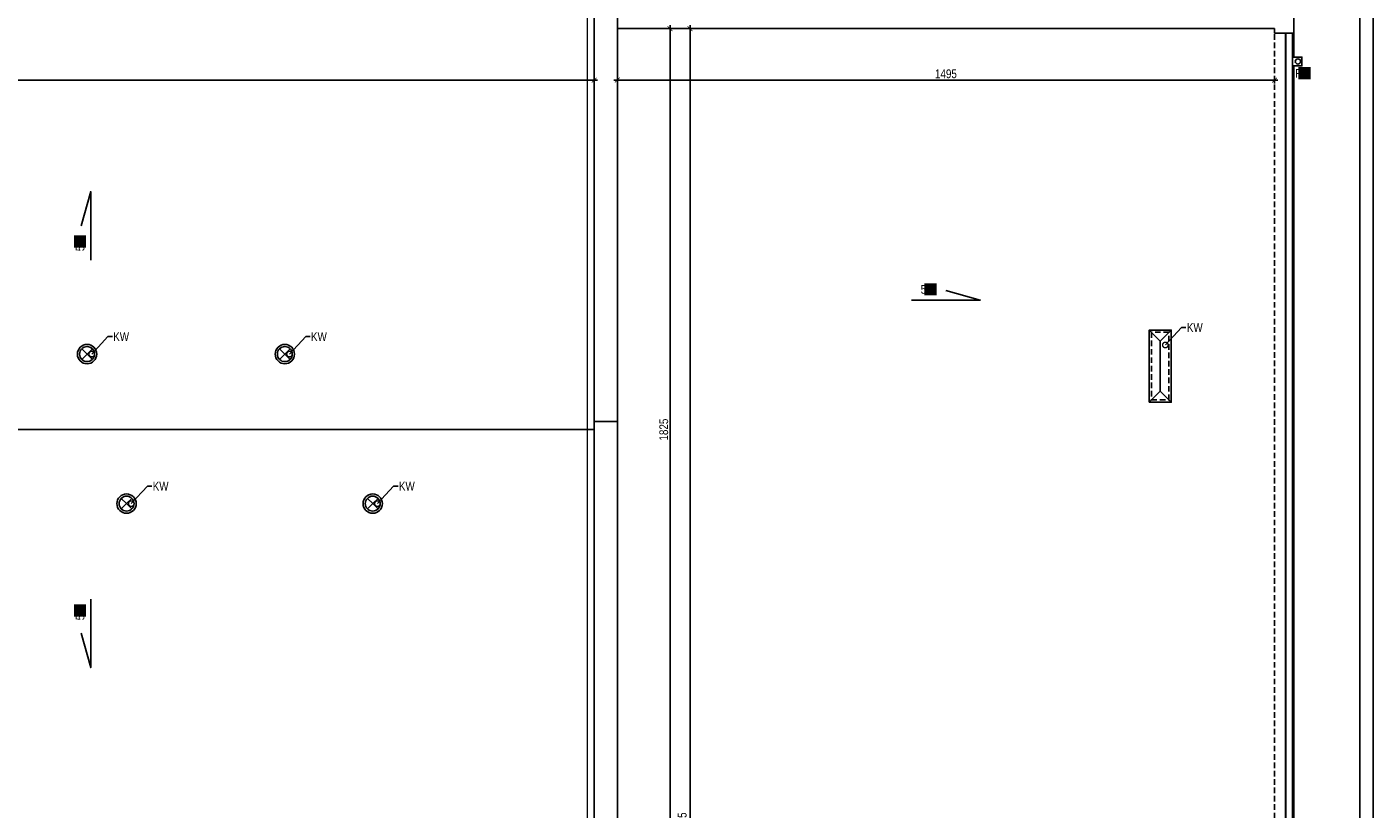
# Model space of a CAD drawing. Header units: millimetres. Extents: x 59331 to 112314, y -16110 to 34390.
# Tile 196 of 198: x 85475 to 88538, y 12940 to 14720. Entities that reach past the tile are written whole.
import ezdxf
from ezdxf import colors
from ezdxf.entities.mleader import LeaderData, LeaderLine
from ezdxf.math import Vec2, Vec3

# ---------------------------------------------------------------- set-up
doc = ezdxf.new("R2010")
doc.units = ezdxf.units.MM
doc.set_wipeout_variables(frame=1)
doc.linetypes.add('DASHED2', pattern=[0.375, 0.25, -0.125])
doc.linetypes.add('DASHEDX2', pattern=[38.1, 25.4, -12.7])
doc.layers.get('DEFPOINTS').update_dxf_attribs({"lineweight": 9})
for name, color, linetype in [('_HSA_OPIS', 43, 'Continuous'), ('_HSA_PRZERYWANE', 153, 'DASHEDX2'), ('_HSA_WIDOKOWE', 1, 'Continuous'), ('_HSA_WIDOKOWE_CIENKIE', 8, 'Continuous'), ('_HSA_WYM_100', 141, 'Continuous'), ('_HSA_ŚCIANY_CIENKIE', 2, 'Continuous'), ('_HSA_ŚCIANY_DZIAŁOWE', 6, 'Continuous'), ('_HSA_ŚCIANY_KONSTRUKCYJNE', 3, 'Continuous')]:
    doc.layers.add(name, color=color, linetype=linetype)
doc.layers.add('_HSA_UWAGI', color=50, linetype='Continuous', plot=False)
doc.layers.add('_HSA_WYDZIELENIA_POŻAROWE_240_MIN', color=7, linetype='DASHED2', true_color=0xab1603)
doc.styles.add('ARIAL_100', font='Arial.ttf', dxfattribs={"width": 0.8, "height": 20})
doc.dimstyles.new('WYM_WEWN_100', dxfattribs={"dimtxt": 20, "dimasz": 2, "dimexe": 10, "dimexo": 0, "dimgap": 4, "dimtad": 1, "dimdec": 1, "dimrnd": 0.1, "dimtxsty": 'ARIAL_100', "dimblk": 'Wym-03', "dimcen": 0, "dimdle": 10, "dimse1": 1, "dimse2": 1, "dimclrt": 256, "dimazin": 2, "dimtfac": 1, "dimtdec": 1, "dimtix": 1, "dimtmove": 2, "dimatfit": 0, "dimfxl": 1, "dimtolj": 1, "dimtzin": 0, "dimarcsym": 0})

# ---------------------------------------------------------------- blocks, each defined once
blk = doc.blocks.new('*U366')
blk.add_wipeout([(-16.7, 0), (0, 0), (0, -3615.7), (-16.7, -3615.7)])
for p, q in [((-15, 0), (0, 0)), ((-15, 0), (-15, -3615.7)), ((0, 0), (0, -3615.7))]:
    blk.add_line(p, q)
at = {"layer": '_HSA_WIDOKOWE_CIENKIE'}
for p in [(-16.7, 0), (-15, -3615.7)]:
    blk.add_line(p, (-16.7, -3615.7), dxfattribs=at)
blk.add_lwpolyline([(-16.7, 0), (-15, 0)], dxfattribs=at)
blk = doc.blocks.new('A$Cc00aeabc')
blk.add_wipeout([(-21.4, 20), (0, 20), (0, 0), (-21.4, 0)])
blk.add_lwpolyline([(-21.4, 0), (0, 0), (0, 20), (-21.4, 20)], close=True)
at = {"layer": '_HSA_WIDOKOWE'}
blk.add_circle((-9, 10), 6, dxfattribs=at)
blk = doc.blocks.new('_DotSmall')
at = {"color": 0, "linetype": 'ByBlock', "const_width": 0.5}
blk.add_lwpolyline([(-0.0625, 0, 1), (0.0625, 0, 1)], format="xyb", close=True, dxfattribs=at)
blk = doc.blocks.new('A$C2ac47d66')
at = {"ltscale": 10}
for q in [(-12, 12), (-12, -12), (12, 12), (12, -12)]:
    blk.add_line((0, 0), q, dxfattribs=at)
for radius in [22, 17]:
    blk.add_circle((0, 0), radius, dxfattribs=at)
blk = doc.blocks.new('Wym-03')
for p, q in [((-4, 0), (4, 0)), ((0, 4), (0, -4))]:
    blk.add_line(p, q)
blk.add_lwpolyline([(-2.8, -2.8, 0.8, 0.8, 0), (2.8, 2.8, 0.05, 0.05, 0)], format="xyseb")
blk = doc.blocks.new('*D510')
at = {"layer": '_HSA_WYM_100', "color": 0, "lineweight": -2, "transparency": 16777216}
blk.add_line((88508.2, 11029.4), (88508.2, 14751.5), dxfattribs=at)
at = {"layer": 'DEFPOINTS', "color": 0, "transparency": 16777216}
for p in [(88358.2, 14753.5), (88508.2, 14753.5), (88358.2, 11027.4)]:
    blk.add_point(p, dxfattribs=at)
at = {"layer": '_HSA_WYM_100', "color": 0, "lineweight": -2, "transparency": 16777216, "xscale": 2, "yscale": 2, "zscale": 2}
for p, rotation in [((88508.2, 14753.5), 90), ((88508.2, 11027.4), 270)]:
    blk.add_blockref('Wym-03', p, dxfattribs=dict(at, rotation=rotation))
at = {"layer": '_HSA_WYM_100', "transparency": 16777216, "insert": (88494, 12890.5), "char_height": 20, "attachment_point": 5, "rotation": 90, "style": 'ARIAL_100'}
blk.add_mtext('\\A1;3726', dxfattribs=at)
blk = doc.blocks.new('*D836')
at = {"layer": '_HSA_WYM_100', "color": 0, "lineweight": -2, "transparency": 16777216}
blk.add_line((76477.3, 14599), (86763.8, 14599), dxfattribs=at)
at = {"layer": 'DEFPOINTS', "color": 0, "transparency": 16777216}
for p in [(76475.3, 14732.5), (86765.8, 14732.5), (86765.8, 14599)]:
    blk.add_point(p, dxfattribs=at)
at = {"layer": '_HSA_WYM_100', "color": 0, "lineweight": -2, "transparency": 16777216, "xscale": 2, "yscale": 2, "zscale": 2}
for p, rotation in [((76475.3, 14599), 179.9999999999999), ((86765.8, 14599), 359.9999999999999)]:
    blk.add_blockref('Wym-03', p, dxfattribs=dict(at, rotation=rotation))
at = {"layer": '_HSA_WYM_100', "transparency": 16777216, "insert": (81620.6, 14615), "char_height": 20, "attachment_point": 5, "style": 'ARIAL_100'}
blk.add_mtext('\\A1;10290,5', dxfattribs=at)
blk = doc.blocks.new('*D840')
at = {"layer": '_HSA_WYM_100', "color": 0, "lineweight": -2, "transparency": 16777216}
blk.add_line((88311.8, 14599), (86820.8, 14599), dxfattribs=at)
at = {"layer": 'DEFPOINTS', "color": 0, "transparency": 16777216}
for p in [(86818.8, 14716.1), (88313.8, 14716.1), (86818.8, 14599)]:
    blk.add_point(p, dxfattribs=at)
at = {"layer": '_HSA_WYM_100', "color": 0, "lineweight": -2, "transparency": 16777216, "xscale": 2, "yscale": 2, "zscale": 2}
for p, rotation in [((86818.8, 14599), 179.9999999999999), ((88313.8, 14599), 359.9999999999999)]:
    blk.add_blockref('Wym-03', p, dxfattribs=dict(at, rotation=rotation))
at = {"layer": '_HSA_WYM_100', "transparency": 16777216, "insert": (87566.3, 14613.2), "char_height": 20, "attachment_point": 5, "style": 'ARIAL_100'}
blk.add_mtext('\\A1;1495', dxfattribs=at)
blk = doc.blocks.new('*D837')
at = {"layer": '_HSA_WYM_100', "color": 0, "lineweight": -2, "transparency": 16777216}
blk.add_line((86938.6, 14714.1), (86938.6, 12893.2), dxfattribs=at)
at = {"layer": 'DEFPOINTS', "color": 0, "transparency": 16777216}
for p in [(86818.8, 14716.1), (86818.8, 12891.2), (86938.6, 12891.2)]:
    blk.add_point(p, dxfattribs=at)
at = {"layer": '_HSA_WYM_100', "color": 0, "lineweight": -2, "transparency": 16777216, "xscale": 2, "yscale": 2, "zscale": 2}
for p, rotation in [((86938.6, 14716.1), 89.99999999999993), ((86938.6, 12891.2), 269.9999999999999)]:
    blk.add_blockref('Wym-03', p, dxfattribs=dict(at, rotation=rotation))
at = {"layer": '_HSA_WYM_100', "transparency": 16777216, "insert": (86924.3, 13803.7), "char_height": 20, "attachment_point": 5, "rotation": 90, "style": 'ARIAL_100'}
blk.add_mtext('\\A1;1825', dxfattribs=at)
blk = doc.blocks.new('*D839')
at = {"layer": '_HSA_WYM_100', "color": 0, "lineweight": -2, "transparency": 16777216}
blk.add_line((86984, 11082.4), (86984, 14714.1), dxfattribs=at)
at = {"layer": 'DEFPOINTS', "color": 0, "transparency": 16777216}
for p in [(86938.6, 14716.1), (86984, 14716.1), (86938.6, 11080.4)]:
    blk.add_point(p, dxfattribs=at)
at = {"layer": '_HSA_WYM_100', "color": 0, "lineweight": -2, "transparency": 16777216, "xscale": 2, "yscale": 2, "zscale": 2}
for p, rotation in [((86984, 14716.1), 89.9999999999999), ((86984, 11080.4), 269.9999999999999)]:
    blk.add_blockref('Wym-03', p, dxfattribs=dict(at, rotation=rotation))
at = {"layer": '_HSA_WYM_100', "transparency": 16777216, "insert": (86968, 12898.3), "char_height": 20, "attachment_point": 5, "rotation": 90, "style": 'ARIAL_100'}
blk.add_mtext('\\A1;3635,5', dxfattribs=at)

msp = doc.modelspace()

# ---------------------------------------------------------------- linework, layer by layer
at = {"layer": '_HSA_OPIS'}
for points in [[(85620.58, 14189.16), (85620.58, 14345.16), (85599.02, 14267.16)], [(87488.32, 14098.28), (87644.32, 14098.28), (87566.32, 14119.83)], [(85620.58, 13418.12), (85620.58, 13262.12), (85599.02, 13340.12)]]:
    msp.add_lwpolyline(points, dxfattribs=at)
at = {"layer": '_HSA_PRZERYWANE', "ltscale": 0.5}
msp.add_line((88313.81, 11090.42), (88313.81, 14706.14), dxfattribs=at)
msp.add_lwpolyline([(88033.81, 13871.09), (88073.81, 13871.09), (88073.81, 14025.09), (88033.81, 14025.09)], close=True, dxfattribs=at)
at = {"layer": '_HSA_UWAGI'}
for points in [[(76251.33, 14933.53), (88538.19, 14933.53), (88538.19, 10847.42), (76251.33, 10847.42)], [(76281.33, 14903.53), (88508.19, 14903.53), (88508.19, 10877.42), (76281.33, 10877.42)]]:
    msp.add_lwpolyline(points, close=True, dxfattribs=at)
at = {"layer": '_HSA_WIDOKOWE'}
for p, q in [((88053.81, 14005.09), (88028.81, 14030.09)), ((88053.81, 14005.09), (88078.81, 14030.09)), ((88053.81, 13891.09), (88053.81, 14005.09)), ((88053.81, 13891.09), (88028.81, 13866.09)), ((88053.81, 13891.09), (88078.81, 13866.09)), ((86765.83, 13803.64), (76475.33, 13803.64))]:
    msp.add_line(p, q, dxfattribs=at)
at = {"layer": '_HSA_WYDZIELENIA_POŻAROWE_240_MIN', "ltscale": 50, "const_width": 3}
for points in [[(86750.33, 14903.53), (86750.33, 12845.53), (85739.33, 12845.53)], [(86750.33, 12845.53), (86750.33, 14903.53)]]:
    msp.add_lwpolyline(points, dxfattribs=at)
at = {"layer": '_HSA_ŚCIANY_DZIAŁOWE'}
for p, q in [((88313.81, 14716.14), (86818.83, 14716.14)), ((88313.81, 14706.14), (88313.81, 14716.14))]:
    msp.add_line(p, q, dxfattribs=at)
at = {"layer": '_HSA_ŚCIANY_KONSTRUKCYJNE'}
for p, q in [((86765.83, 12891.25), (86765.83, 14753.53)), ((86818.83, 12891.25), (86818.83, 14753.53)), ((86818.83, 13822.39), (86765.83, 13822.39))]:
    msp.add_line(p, q, dxfattribs=at)
msp.add_lwpolyline([(88028.81, 13866.09), (88078.81, 13866.09), (88078.81, 14030.09), (88028.81, 14030.09)], close=True, dxfattribs=at)

# ---------------------------------------------------------------- block references
at = {"layer": '_HSA_WIDOKOWE_CIENKIE', "ltscale": 10}
for p in [(85612.15, 13975.41), (86062.15, 13975.41), (85702, 13635.2), (86262.15, 13635.2)]:
    msp.add_blockref('A$C2ac47d66', p, dxfattribs=at)

# ---------------------------------------------------------------- texts
at = {"layer": '_HSA_OPIS', "char_height": 20, "attachment_point": 3, "rotation": 90, "style": 'ARIAL_100', "bg_fill": 1, "box_fill_scale": 1.2, "bg_fill_color": 256, "bg_fill_true_color": 16777214, "bg_fill_transparency": 0}
for insert in [(85586.02, 14242), (85586.02, 13402.21)]:
    msp.add_mtext_dynamic_manual_height_columns('5%', width=20, gutter_width=15, heights=[0], dxfattribs=dict(at, insert=insert))
at = {"layer": '_HSA_OPIS', "insert": (87541.15, 14132.83), "char_height": 20, "attachment_point": 3, "style": 'ARIAL_100', "bg_fill": 1, "box_fill_scale": 1.2, "bg_fill_color": 256, "bg_fill_true_color": 16777214, "bg_fill_transparency": 0}
msp.add_mtext_dynamic_manual_height_columns('5%', width=20, gutter_width=15, heights=[0], dxfattribs=at)

# ---------------------------------------------------------------- dimensions: what is measured, and where the dimension line sits
at = {"layer": '_HSA_WYM_100'}
for p1, p2, distance, picture, middle in [((76475.33, 14732.46), (86765.83, 14732.46), -133.49, '*D836', (81620.58, 14614.99)), ((88313.81, 14716.14), (86818.83, 14716.14), 117.17, '*D840', (87566.32, 14613.18)), ((86818.83, 14716.14), (86818.83, 12891.25), 119.73, '*D837', (86924.34, 13803.69)), ((86938.56, 11080.42), (86938.56, 14716.14), -45.47, '*D839', (86968.01, 12898.28))]:
    dim = msp.add_aligned_dim(p1=p1, p2=p2, distance=distance, dimstyle='WYM_WEWN_100', override={"dimrnd": 0.5}, dxfattribs=at)
    dim.commit()
    dim.dimension.update_dxf_attribs({"geometry": picture, "text_midpoint": middle})

# ---------------------------------------------------------------- leaders
at = {"layer": '_HSA_OPIS'}
ml = msp.add_multileader_mtext('Standard', dxfattribs=at)
ml.set_content('KW', color=256, style='ARIAL_100')
ml.set_leader_properties()
ml.set_arrow_properties(name='DOTSMALL')
ml.build(insert=Vec2(0, 0))
ml.multileader.update_dxf_attribs({"dogleg_length": 10, "arrow_head_size": 25})
ctx = ml.context
ctx.base_point, ctx.char_height, ctx.arrow_head_size, ctx.plane_origin = Vec3(88112.49, 14035.96), 20, 25, Vec3(88839.96, 14907.37)
notes = []
notes.append((ctx, [(0, (1, 1, 0), (88102.49, 14035.96), (1, 0), 10, [(0, [(88065.6, 13996.2)], 0, [])])]))
ctx.mtext.insert, ctx.mtext.rotation, ctx.mtext.width = Vec3(88114.49, 14045.96), -6.2831853, 20
ml = msp.add_multileader_mtext('Standard', dxfattribs=at)
ml.set_content('KW', color=256, style='ARIAL_100')
ml.set_leader_properties()
ml.set_arrow_properties(name='DOTSMALL')
ml.build(insert=Vec2(0, 0))
ml.multileader.update_dxf_attribs({"dogleg_length": 10, "arrow_head_size": 25})
ctx = ml.context
ctx.base_point, ctx.char_height, ctx.arrow_head_size, ctx.plane_origin = Vec3(85669.67, 14015.21), 20, 25, Vec3(86397.13, 14886.62)
notes.append((ctx, [(0, (1, 1, 0), (85659.67, 14015.21), (1, 0), 10, [(0, [(85622.78, 13975.46)], 0, [])])]))
ctx.mtext.insert, ctx.mtext.rotation, ctx.mtext.width = Vec3(85671.67, 14025.21), -6.2831853, 20
ml = msp.add_multileader_mtext('Standard', dxfattribs=at)
ml.set_content('KW', color=256, style='ARIAL_100')
ml.set_leader_properties()
ml.set_arrow_properties(name='DOTSMALL')
ml.build(insert=Vec2(0, 0))
ml.multileader.update_dxf_attribs({"dogleg_length": 10, "arrow_head_size": 25})
ctx = ml.context
ctx.base_point, ctx.char_height, ctx.arrow_head_size, ctx.plane_origin = Vec3(86119.67, 14015.21), 20, 25, Vec3(86847.13, 14886.62)
notes.append((ctx, [(0, (1, 1, 0), (86109.67, 14015.21), (1, 0), 10, [(0, [(86072.78, 13975.46)], 0, [])])]))
ctx.mtext.insert, ctx.mtext.rotation, ctx.mtext.width = Vec3(86121.67, 14025.21), -6.2831853, 20
ml = msp.add_multileader_mtext('Standard', dxfattribs=at)
ml.set_content('KW', color=256, style='ARIAL_100')
ml.set_leader_properties()
ml.set_arrow_properties(name='DOTSMALL')
ml.build(insert=Vec2(0, 0))
ml.multileader.update_dxf_attribs({"dogleg_length": 10, "arrow_head_size": 25})
ctx = ml.context
ctx.base_point, ctx.char_height, ctx.arrow_head_size, ctx.plane_origin = Vec3(85759.52, 13674.99), 20, 25, Vec3(86486.99, 14546.4)
notes.append((ctx, [(0, (1, 1, 0), (85749.52, 13674.99), (1, 0), 10, [(0, [(85712.63, 13635.24)], 0, [])])]))
ctx.mtext.insert, ctx.mtext.rotation, ctx.mtext.width = Vec3(85761.52, 13684.99), -6.2831853, 20
ml = msp.add_multileader_mtext('Standard', dxfattribs=at)
ml.set_content('KW', color=256, style='ARIAL_100')
ml.set_leader_properties()
ml.set_arrow_properties(name='DOTSMALL')
ml.build(insert=Vec2(0, 0))
ml.multileader.update_dxf_attribs({"dogleg_length": 10, "arrow_head_size": 25})
ctx = ml.context
ctx.base_point, ctx.char_height, ctx.arrow_head_size, ctx.plane_origin = Vec3(86319.67, 13674.99), 20, 25, Vec3(87047.13, 14546.4)
notes.append((ctx, [(0, (1, 1, 0), (86309.67, 13674.99), (1, 0), 10, [(0, [(86272.78, 13635.24)], 0, [])])]))
ctx.mtext.insert, ctx.mtext.rotation, ctx.mtext.width = Vec3(86321.67, 13684.99), -6.2831853, 20
for ctx, leaders in notes:
    for number, flags, end, landing, length, lines in leaders:
        leader = LeaderData()
        leader.index, (leader.has_last_leader_line, leader.has_dogleg_vector, leader.attachment_direction) = number, flags
        leader.last_leader_point, leader.dogleg_vector, leader.dogleg_length = Vec3(end), Vec3(landing), length
        for number, points, colour, breaks in lines:
            line = LeaderLine()
            line.index, line.vertices, line.color, line.breaks = number, Vec3.list(points), colors.encode_raw_color(colour), breaks
            leader.lines.append(line)
        ctx.leaders.append(leader)

# ---------------------------------------------------------------- next in the draw order: block references
at = {"layer": '_HSA_WIDOKOWE', "rotation": 180}
msp.add_blockref('*U366', (88339.81, 11090.42), dxfattribs=at)

# ---------------------------------------------------------------- next in the draw order: linework, layer by layer
at = {"layer": '_HSA_WIDOKOWE'}
msp.add_line((88358.19, 14706.14), (88358.19, 11090.42), dxfattribs=at)
msp.add_line((88358.19, 14706.14), (88358.19, 11090.42), dxfattribs=at)
at = {"layer": '_HSA_ŚCIANY_CIENKIE', "ltscale": 10}
msp.add_line((88338.81, 14706.14), (88338.81, 11090.42), dxfattribs=at)
at = {"layer": '_HSA_ŚCIANY_DZIAŁOWE'}
for q in [(88358.19, 14753.53), (88313.81, 14706.14)]:
    msp.add_line((88358.19, 14706.14), q, dxfattribs=at)

# ---------------------------------------------------------------- next in the draw order: texts
at = {"layer": '_HSA_OPIS', "insert": (88392.05, 14624.41), "char_height": 20, "attachment_point": 3, "style": 'ARIAL_100', "bg_fill": 1, "box_fill_scale": 1.2, "bg_fill_color": 256, "bg_fill_true_color": 16777214, "bg_fill_transparency": 0}
msp.add_mtext_dynamic_manual_height_columns('RS', width=20, gutter_width=15, heights=[0], dxfattribs=at)

# ---------------------------------------------------------------- next in the draw order: block references
at = {"layer": '_HSA_WIDOKOWE_CIENKIE', "ltscale": 10}
msp.add_blockref('A$Cc00aeabc', (88376.19, 14631.42), dxfattribs=at)

# ---------------------------------------------------------------- next in the draw order: dimensions: what is measured, and where the dimension line sits
at = {"layer": '_HSA_WYM_100'}
dim = msp.add_aligned_dim(p1=(88358.19, 11027.42), p2=(88358.19, 14753.53), distance=-150, dimstyle='WYM_WEWN_100', override={"dimrnd": 0.5}, dxfattribs=at)
dim.commit()
dim.dimension.update_dxf_attribs({"geometry": '*D510', "text_midpoint": (88493.97, 12890.48)})

doc.saveas('drawing.dxf')
